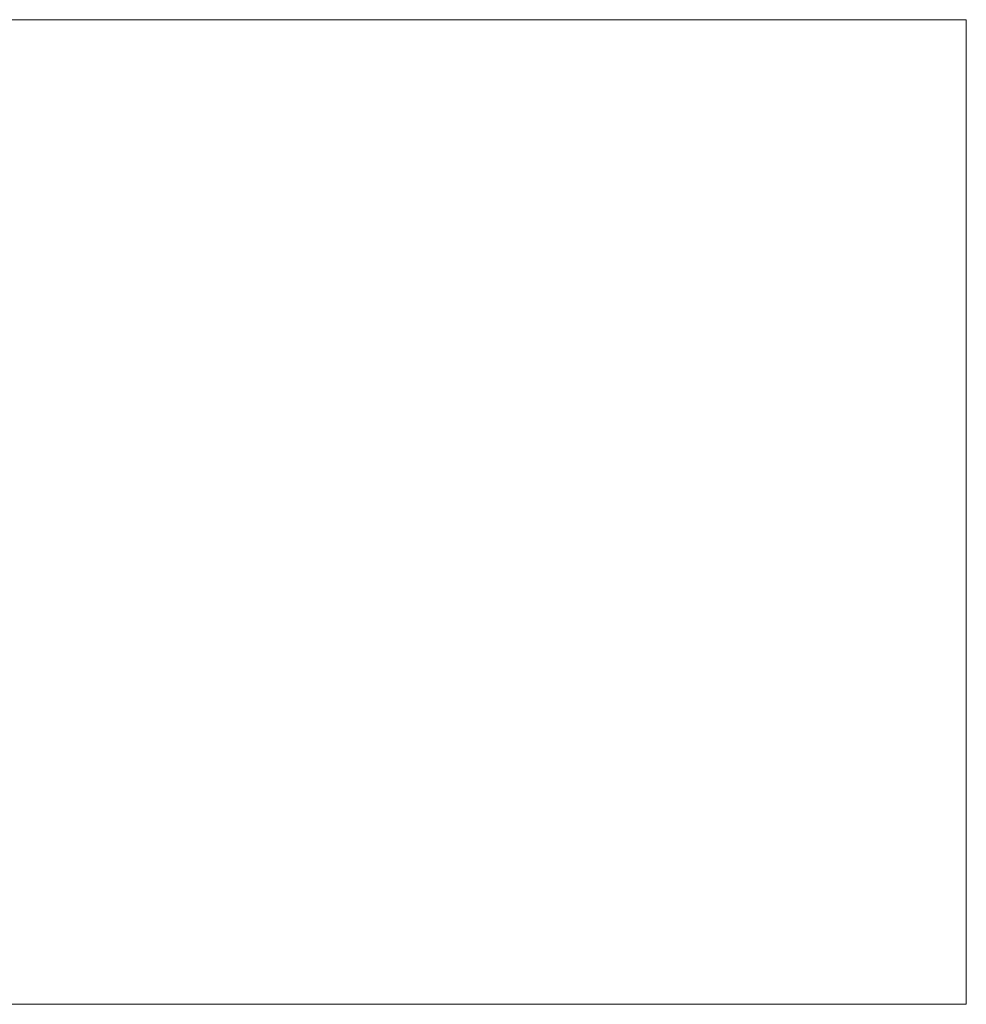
# Model space of a CAD drawing. Header units: millimetres. Extents: x -250 to 250, y -65 to 65.
# Tile 6 of 6: x 125 to 250, y -65 to 65. Entities that reach past the tile are written whole.
import ezdxf

# ---------------------------------------------------------------- set-up
doc = ezdxf.new("R2010")
doc.units = ezdxf.units.MM

# ---------------------------------------------------------------- blocks, each defined once
blk = doc.blocks.new('RSen_56_ME_FB_LOD200 - convector_jaga - linf0_02005010-al0 - freestanding - 10_jaga_linea plus freestanding_lxhxd 500x200x130 mm-325649-3D view')
at = {"lineweight": 18}
mesh = blk.add_polyface(dxfattribs=at)
corners = [(250, 65, 320), (-250, 65, 320), (-250, -65, 320), (250, -65, 320)]
mesh.append_faces([[corners[k] for k in face] for face in [(2, 3, 0, 1)]])
mesh = blk.add_polyface(dxfattribs=at)
corners = [(250, 65, 120), (250, -65, 120), (-250, -65, 120), (-250, 65, 120)]
mesh.append_faces([[corners[k] for k in face] for face in [(1, 2, 3, 0)]])
mesh = blk.add_polyface(dxfattribs=at)
corners = [(-250, 65, 320), (250, 65, 320), (250, 65, 120), (-250, 65, 120)]
mesh.append_faces([[corners[k] for k in face] for face in [(0, 1, 2, 3)]])
mesh = blk.add_polyface(dxfattribs=at)
corners = [(250, 65, 320), (250, -65, 320), (250, -65, 120), (250, 65, 120)]
mesh.append_faces([[corners[k] for k in face] for face in [(3, 0, 1, 2)]])
mesh = blk.add_polyface(dxfattribs=at)
corners = [(250, -65, 320), (-250, -65, 320), (-250, -65, 120), (250, -65, 120)]
mesh.append_faces([[corners[k] for k in face] for face in [(0, 1, 2, 3)]])

msp = doc.modelspace()

# ---------------------------------------------------------------- block references
at = {"lineweight": 18}
msp.add_blockref('RSen_56_ME_FB_LOD200 - convector_jaga - linf0_02005010-al0 - freestanding - 10_jaga_linea plus freestanding_lxhxd 500x200x130 mm-325649-3D view', (0, 0), dxfattribs=at)

doc.saveas('drawing.dxf')
